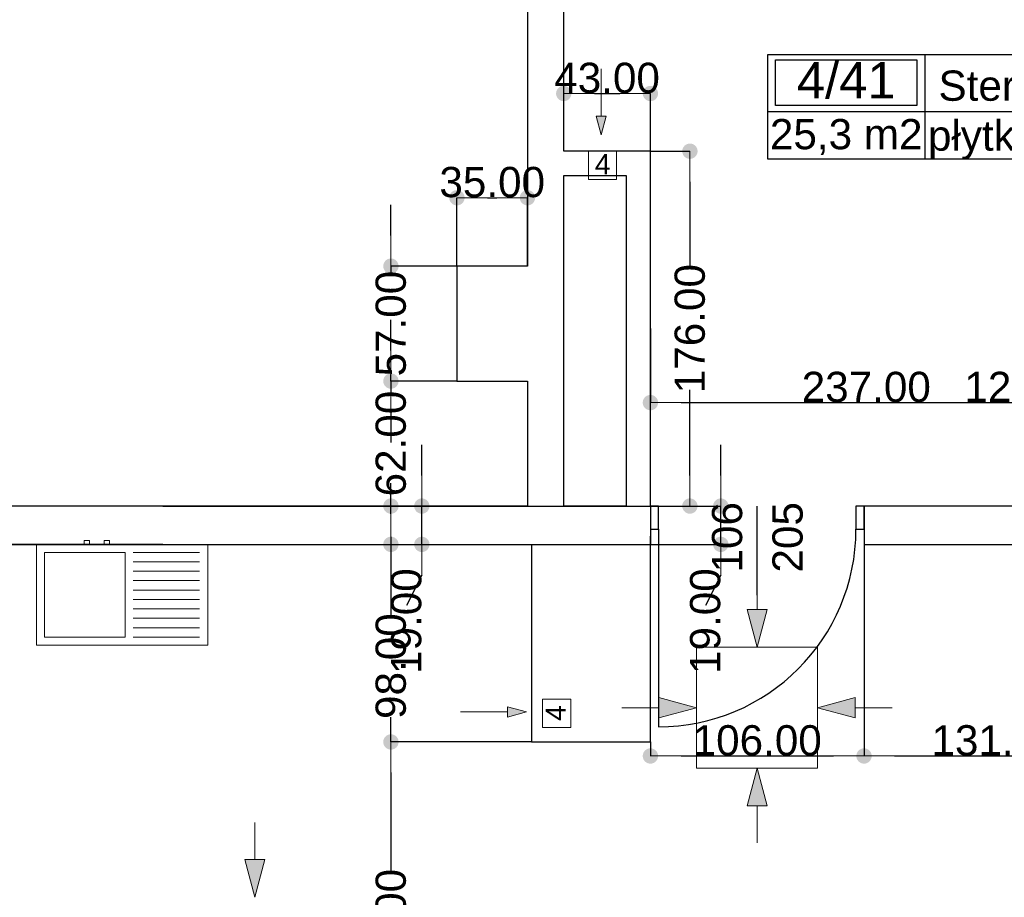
# Model space of a CAD drawing. Header units: millimetres. Extents: x -166872 to -65719, y 14266 to 44345.
# Tile 28 of 65: x -121318 to -116432, y 17689 to 22042. Entities that reach past the tile are written whole.
import ezdxf
from ezdxf.enums import TextEntityAlignment as Align

# ---------------------------------------------------------------- set-up
doc = ezdxf.new("R2010")
doc.units = ezdxf.units.MM
doc.header["$MEASUREMENT"] = 0
for name, color, linetype in [('Drzwi', 7, 'Continuous'), ('Linia', 7, 'Continuous'), ('Obiekt', 7, 'Continuous'), ('Strefa', 7, 'Continuous'), ('Słup', 7, 'Continuous'), ('Tekst', 7, 'Continuous'), ('Wymiary', 63, 'Continuous'), ('Ściana', 7, 'Continuous')]:
    doc.layers.add(name, color=color, linetype=linetype)
doc.styles.add('Arial', font='txt')
doc.dimstyles.new('GENERATED_STYLE__1', dxfattribs={"dimtxt": 150, "dimasz": 152, "dimexe": 0.18, "dimexo": 0, "dimgap": 0.09, "dimtad": 1, "dimtih": 1, "dimtoh": 1, "dimlfac": 0.1, "dimzin": 0, "dimdsep": 46, "dimtxsty": 'Arial', "dimblk": 'ARROWHEAD_11', "dimblk1": 'ARROWHEAD_11', "dimblk2": 'ARROWHEAD_11', "dimcen": 0.09, "dimclrd": 114, "dimclre": 114, "dimclrt": 114, "dimazin": 0, "dimtfac": 1, "dimtdec": 4, "dimtmove": 0, "dimatfit": 3, "dimfxl": 1, "dimtolj": 1, "dimtzin": 0, "dimarcsym": 0})
doc.dimstyles.new('GENERATED_STYLE__2', dxfattribs={"dimtxt": 150, "dimasz": 152, "dimexe": 0.18, "dimexo": 0, "dimgap": 0.09, "dimtad": 1, "dimlfac": 0.1, "dimzin": 0, "dimdsep": 46, "dimtxsty": 'Arial', "dimblk": 'ARROWHEAD_11', "dimblk1": 'ARROWHEAD_11', "dimblk2": 'ARROWHEAD_11', "dimcen": 0.09, "dimclrd": 114, "dimclre": 114, "dimclrt": 114, "dimazin": 0, "dimtfac": 1, "dimtdec": 4, "dimtmove": 0, "dimatfit": 3, "dimfxl": 1, "dimtolj": 1, "dimtzin": 0, "dimarcsym": 0})

# ---------------------------------------------------------------- blocks, each defined once
blk = doc.blocks.new('Sterylizacja_4_41_41', base_point=(-116826.9, 21586.1))
at = {"layer": 'Strefa'}
for p, q in [((-117605.9, 21869), (-115618.7, 21869)), ((-117605.9, 21350.4), (-117605.9, 21869)), ((-117567, 21843.1), (-116865.8, 21843.1)), ((-117567, 21616.8), (-117567, 21843.1)), ((-116865.8, 21843.1), (-116865.8, 21616.8)), ((-116826.9, 21869), (-116826.9, 21350.4)), ((-115618.7, 21869), (-115618.7, 21350.4)), ((-116865.8, 21616.8), (-117567, 21616.8)), ((-117605.9, 21586.1), (-115618.7, 21586.1)), ((-115618.7, 21350.4), (-117605.9, 21350.4))]:
    blk.add_line(p, q, dxfattribs=at)
at = {"layer": 'Strefa', "style": 'Arial'}
for tag, height, p in [('ROOM_NUMBER', 180, (-117216.4, 21741.1)), ('ROOM_NAME', 150, (-116222.8, 21714.5)), ('ROOM_CALC_AREA', 150, (-117216.4, 21474.1)), ('floor_f', 150, (-116222.8, 21467))]:
    blk.add_attdef(tag, text='', height=height, dxfattribs=at).set_placement(p, align=Align.MIDDLE_CENTER)
blk = doc.blocks.new('ARROWHEAD_11')
at = {"color": 0, "linetype": 'Continuous', "lineweight": 0}
blk.add_line((0, 0), (-1, 0), dxfattribs=at)
at = {"color": 0, "linetype": 'Continuous', "lineweight": 0, "const_width": 0.25, "flags": 128}
blk.add_lwpolyline([(-0.125, 0, 1), (0.125, 0, 1)], format="xyb", close=True, dxfattribs=at)
blk = doc.blocks.new('*D6044')
at = {"layer": 'Defpoints', "color": 0}
for p in [(-117128, 19439.3), (-118188, 18459.3), (-117128, 18389.7)]:
    blk.add_point(p, dxfattribs=at)
at = {"layer": 'Wymiary', "color": 114, "lineweight": -2}
for p, q in [((-117128, 19439.3), (-117128, 18389.5)), ((-118188, 18459.3), (-118188, 18389.5)), ((-118036, 18389.7), (-117280, 18389.7))]:
    blk.add_line(p, q, dxfattribs=at)
at = {"layer": 'Wymiary', "color": 114, "lineweight": -2, "xscale": 152, "yscale": 152, "zscale": 152, "rotation": 180}
blk.add_blockref('ARROWHEAD_11', (-118188, 18389.7), dxfattribs=at)
at = {"layer": 'Wymiary', "color": 114, "lineweight": -2, "xscale": 152, "yscale": 152, "zscale": 152}
blk.add_blockref('ARROWHEAD_11', (-117128, 18389.7), dxfattribs=at)
at = {"layer": 'Wymiary', "color": 114, "lineweight": 13, "insert": (-117658, 18466.4), "char_height": 150, "attachment_point": 5, "style": 'Arial'}
blk.add_mtext('\\A1;106.00', dxfattribs=at)
blk = doc.blocks.new('*D6045')
at = {"layer": 'Defpoints', "color": 0}
for p in [(-117128, 19439.3), (-115818, 19439.3), (-115818, 18389.7)]:
    blk.add_point(p, dxfattribs=at)
at = {"layer": 'Wymiary', "color": 114, "lineweight": -2}
for p, q in [((-117128, 19439.3), (-117128, 18389.5)), ((-115818, 19439.3), (-115818, 18389.5)), ((-116976, 18389.7), (-115970, 18389.7))]:
    blk.add_line(p, q, dxfattribs=at)
at = {"layer": 'Wymiary', "color": 114, "lineweight": -2, "xscale": 152, "yscale": 152, "zscale": 152, "rotation": 180}
blk.add_blockref('ARROWHEAD_11', (-117128, 18389.7), dxfattribs=at)
at = {"layer": 'Wymiary', "color": 114, "lineweight": -2, "xscale": 152, "yscale": 152, "zscale": 152}
blk.add_blockref('ARROWHEAD_11', (-115818, 18389.7), dxfattribs=at)
at = {"layer": 'Wymiary', "color": 114, "lineweight": 13, "insert": (-116473, 18466.4), "char_height": 150, "attachment_point": 5, "style": 'Arial'}
blk.add_mtext('\\A1;131.00', dxfattribs=at)
blk = doc.blocks.new('*D6057')
at = {"layer": 'Defpoints', "color": 0}
for p in [(-118188, 20509.3), (-115818, 20142.5), (-115818, 19624.3)]:
    blk.add_point(p, dxfattribs=at)
at = {"layer": 'Wymiary', "color": 114, "lineweight": -2}
for p, q in [((-118188, 20509.3), (-118188, 20142.4)), ((-118036, 20142.5), (-115970, 20142.5)), ((-115818, 19624.3), (-115818, 20142.7))]:
    blk.add_line(p, q, dxfattribs=at)
at = {"layer": 'Wymiary', "color": 114, "lineweight": -2, "xscale": 152, "yscale": 152, "zscale": 152, "rotation": 180}
blk.add_blockref('ARROWHEAD_11', (-118188, 20142.5), dxfattribs=at)
at = {"layer": 'Wymiary', "color": 114, "lineweight": -2, "xscale": 152, "yscale": 152, "zscale": 152}
blk.add_blockref('ARROWHEAD_11', (-115818, 20142.5), dxfattribs=at)
at = {"layer": 'Wymiary', "color": 114, "lineweight": 13, "insert": (-117116.8, 20219.3), "char_height": 150, "attachment_point": 5, "style": 'Arial'}
blk.add_mtext('\\A1;237.00', dxfattribs=at)
blk = doc.blocks.new('*D6058')
at = {"layer": 'Defpoints', "color": 0}
for p in [(-115698, 20142.5), (-115818, 19624.3), (-115698, 19624.3)]:
    blk.add_point(p, dxfattribs=at)
at = {"layer": 'Wymiary', "color": 114, "lineweight": -2}
for p, q in [((-116613.7, 20142.5), (-116122, 20142.5)), ((-116122, 20142.5), (-115970, 20142.5)), ((-115818, 19624.3), (-115818, 20142.7)), ((-115818, 20142.5), (-115698, 20142.5)), ((-115698, 19624.3), (-115698, 20142.7)), ((-115546, 20142.5), (-115394, 20142.5))]:
    blk.add_line(p, q, dxfattribs=at)
at = {"layer": 'Wymiary', "color": 114, "lineweight": -2, "xscale": 152, "yscale": 152, "zscale": 152}
blk.add_blockref('ARROWHEAD_11', (-115818, 20142.5), dxfattribs=at)
at = {"layer": 'Wymiary', "color": 114, "lineweight": -2, "xscale": 152, "yscale": 152, "zscale": 152, "rotation": 180}
blk.add_blockref('ARROWHEAD_11', (-115698, 20142.5), dxfattribs=at)
at = {"layer": 'Wymiary', "color": 114, "lineweight": 13, "insert": (-116367.9, 20219.2), "char_height": 150, "attachment_point": 5, "style": 'Arial'}
blk.add_mtext('\\A1;12.00', dxfattribs=at)
blk = doc.blocks.new('*D6107')
at = {"layer": 'Defpoints', "color": 0}
for p in [(-124946.7, 19439.3), (-120608, 19439.3), (-123328, 16399.3)]:
    blk.add_point(p, dxfattribs=at)
at = {"layer": 'Wymiary', "color": 114, "lineweight": -2}
for p, q in [((-120608, 19439.3), (-124946.9, 19439.3)), ((-124946.7, 19287.3), (-124946.7, 18116.6)), ((-124946.7, 16551.3), (-124946.7, 17494.4)), ((-123328, 16399.3), (-124946.9, 16399.3))]:
    blk.add_line(p, q, dxfattribs=at)
at = {"layer": 'Wymiary', "color": 114, "lineweight": -2, "xscale": 152, "yscale": 152, "zscale": 152}
for p, rotation in [((-124946.7, 19439.3), 90), ((-124946.7, 16399.3), 270)]:
    blk.add_blockref('ARROWHEAD_11', p, dxfattribs=dict(at, rotation=rotation))
at = {"layer": 'Wymiary', "color": 114, "lineweight": 13, "insert": (-124946.7, 17805.5), "char_height": 150, "attachment_point": 5, "rotation": 90, "style": 'Arial'}
blk.add_mtext('\\A1;304.00', dxfattribs=at)
blk = doc.blocks.new('*D6108')
at = {"layer": 'Defpoints', "color": 0}
for p in [(-124793.4, 19629.3), (-120608, 19629.3), (-120608, 19439.3)]:
    blk.add_point(p, dxfattribs=at)
at = {"layer": 'Wymiary', "color": 114, "lineweight": -2}
for p, q in [((-124793.4, 19781.3), (-124793.4, 19933.3)), ((-120608, 19629.3), (-124793.5, 19629.3)), ((-124793.4, 19439.3), (-124793.4, 19629.3)), ((-120608, 19439.3), (-124793.5, 19439.3)), ((-124793.4, 19287.3), (-124870, 19135.3))]:
    blk.add_line(p, q, dxfattribs=at)
at = {"layer": 'Wymiary', "color": 114, "lineweight": -2, "xscale": 152, "yscale": 152, "zscale": 152}
for p, rotation in [((-124793.4, 19629.3), 270), ((-124793.4, 19439.3), 90)]:
    blk.add_blockref('ARROWHEAD_11', p, dxfattribs=dict(at, rotation=rotation))
at = {"layer": 'Wymiary', "color": 114, "lineweight": 13, "insert": (-124870, 19058.6), "char_height": 150, "attachment_point": 5, "rotation": 90, "style": 'Arial'}
blk.add_mtext('\\A1;19.00', dxfattribs=at)
blk = doc.blocks.new('*D6109')
at = {"layer": 'Defpoints', "color": 0}
for p in [(-125358, 26209.3), (-124946.7, 26209.3), (-120608, 19629.3)]:
    blk.add_point(p, dxfattribs=at)
at = {"layer": 'Wymiary', "color": 114, "lineweight": -2}
for p, q in [((-125358, 26209.3), (-124946.5, 26209.3)), ((-124946.7, 26057.3), (-124946.7, 23117.1)), ((-124946.7, 19781.3), (-124946.7, 22493.9)), ((-120608, 19629.3), (-124946.9, 19629.3))]:
    blk.add_line(p, q, dxfattribs=at)
at = {"layer": 'Wymiary', "color": 114, "lineweight": -2, "xscale": 152, "yscale": 152, "zscale": 152}
for p, rotation in [((-124946.7, 26209.3), 90), ((-124946.7, 19629.3), 270)]:
    blk.add_blockref('ARROWHEAD_11', p, dxfattribs=dict(at, rotation=rotation))
at = {"layer": 'Wymiary', "color": 114, "lineweight": 13, "insert": (-124946.7, 22805.5), "char_height": 150, "attachment_point": 5, "rotation": 90, "style": 'Arial'}
blk.add_mtext('\\A1;658.00', dxfattribs=at)
blk = doc.blocks.new('*D6114')
at = {"layer": 'Defpoints', "color": 0}
for p in [(-118798, 21158.6), (-119148, 20819.3), (-118798, 20819.3)]:
    blk.add_point(p, dxfattribs=at)
at = {"layer": 'Wymiary', "color": 114, "lineweight": -2}
for p, q in [((-119148, 20819.3), (-119148, 21158.8)), ((-118996, 21158.6), (-118950, 21158.6)), ((-118798, 20819.3), (-118798, 21158.8))]:
    blk.add_line(p, q, dxfattribs=at)
at = {"layer": 'Wymiary', "color": 114, "lineweight": -2, "xscale": 152, "yscale": 152, "zscale": 152, "rotation": 180}
blk.add_blockref('ARROWHEAD_11', (-119148, 21158.6), dxfattribs=at)
at = {"layer": 'Wymiary', "color": 114, "lineweight": -2, "xscale": 152, "yscale": 152, "zscale": 152}
blk.add_blockref('ARROWHEAD_11', (-118798, 21158.6), dxfattribs=at)
at = {"layer": 'Wymiary', "color": 114, "lineweight": 13, "insert": (-118973, 21235.4), "char_height": 150, "attachment_point": 5, "style": 'Arial'}
blk.add_mtext('\\A1;35.00', dxfattribs=at)
blk = doc.blocks.new('*D6115')
at = {"layer": 'Defpoints', "color": 0}
for p in [(-118188, 21675.5), (-118618, 21389.3), (-118188, 21389.3)]:
    blk.add_point(p, dxfattribs=at)
at = {"layer": 'Wymiary', "color": 114, "lineweight": -2}
for p, q in [((-118618, 21389.3), (-118618, 21675.7)), ((-118466, 21675.5), (-118340, 21675.5)), ((-118188, 21389.3), (-118188, 21675.7))]:
    blk.add_line(p, q, dxfattribs=at)
at = {"layer": 'Wymiary', "color": 114, "lineweight": -2, "xscale": 152, "yscale": 152, "zscale": 152, "rotation": 180}
blk.add_blockref('ARROWHEAD_11', (-118618, 21675.5), dxfattribs=at)
at = {"layer": 'Wymiary', "color": 114, "lineweight": -2, "xscale": 152, "yscale": 152, "zscale": 152}
blk.add_blockref('ARROWHEAD_11', (-118188, 21675.5), dxfattribs=at)
at = {"layer": 'Wymiary', "color": 114, "lineweight": 13, "insert": (-118403, 21752.2), "char_height": 150, "attachment_point": 5, "style": 'Arial'}
blk.add_mtext('\\A1;43.00', dxfattribs=at)
blk = doc.blocks.new('*D6116')
at = {"layer": 'Defpoints', "color": 0}
for p in [(-120608, 19629.3), (-117838.7, 19629.3), (-120608, 19439.3)]:
    blk.add_point(p, dxfattribs=at)
at = {"layer": 'Wymiary', "color": 114, "lineweight": -2}
for p, q in [((-117838.7, 19781.3), (-117838.7, 19933.3)), ((-120608, 19629.3), (-117838.5, 19629.3)), ((-117838.7, 19439.3), (-117838.7, 19629.3)), ((-120608, 19439.3), (-117838.5, 19439.3)), ((-117838.7, 19287.3), (-117915.4, 19135.3))]:
    blk.add_line(p, q, dxfattribs=at)
at = {"layer": 'Wymiary', "color": 114, "lineweight": -2, "xscale": 152, "yscale": 152, "zscale": 152}
for p, rotation in [((-117838.7, 19629.3), 270), ((-117838.7, 19439.3), 90)]:
    blk.add_blockref('ARROWHEAD_11', p, dxfattribs=dict(at, rotation=rotation))
at = {"layer": 'Wymiary', "color": 114, "lineweight": 13, "insert": (-117915.4, 19058.6), "char_height": 150, "attachment_point": 5, "rotation": 90, "style": 'Arial'}
blk.add_mtext('\\A1;19.00', dxfattribs=at)
blk = doc.blocks.new('*D6117')
at = {"layer": 'Defpoints', "color": 0}
for p in [(-118188, 21389.3), (-117992, 21389.3), (-120608, 19629.3)]:
    blk.add_point(p, dxfattribs=at)
at = {"layer": 'Wymiary', "color": 114, "lineweight": -2}
for p, q in [((-118188, 21389.3), (-117991.9, 21389.3)), ((-117992, 21237.3), (-117992, 20813.5)), ((-117992, 19781.3), (-117992, 20205.2)), ((-120608, 19629.3), (-117991.9, 19629.3))]:
    blk.add_line(p, q, dxfattribs=at)
at = {"layer": 'Wymiary', "color": 114, "lineweight": -2, "xscale": 152, "yscale": 152, "zscale": 152}
for p, rotation in [((-117992, 21389.3), 90), ((-117992, 19629.3), 270)]:
    blk.add_blockref('ARROWHEAD_11', p, dxfattribs=dict(at, rotation=rotation))
at = {"layer": 'Wymiary', "color": 114, "lineweight": 13, "insert": (-117992, 20509.3), "char_height": 150, "attachment_point": 5, "rotation": 90, "style": 'Arial'}
blk.add_mtext('\\A1;176.00', dxfattribs=at)
blk = doc.blocks.new('*D6178')
at = {"layer": 'Defpoints', "color": 0}
for p in [(-119475.6, 18459.3), (-118778, 18459.3), (-118708, 16559.3)]:
    blk.add_point(p, dxfattribs=at)
at = {"layer": 'Wymiary', "color": 114, "lineweight": -2}
for p, q in [((-118778, 18459.3), (-119475.8, 18459.3)), ((-119475.6, 18307.3), (-119475.6, 17813.5)), ((-119475.6, 16711.3), (-119475.6, 17205.2)), ((-118708, 16559.3), (-119475.8, 16559.3))]:
    blk.add_line(p, q, dxfattribs=at)
at = {"layer": 'Wymiary', "color": 114, "lineweight": -2, "xscale": 152, "yscale": 152, "zscale": 152}
for p, rotation in [((-119475.6, 18459.3), 90), ((-119475.6, 16559.3), 270)]:
    blk.add_blockref('ARROWHEAD_11', p, dxfattribs=dict(at, rotation=rotation))
at = {"layer": 'Wymiary', "color": 114, "lineweight": 13, "insert": (-119475.6, 17509.3), "char_height": 150, "attachment_point": 5, "rotation": 90, "style": 'Arial'}
blk.add_mtext('\\A1;190.00', dxfattribs=at)
blk = doc.blocks.new('*D6179')
at = {"layer": 'Defpoints', "color": 0}
for p in [(-120608, 19439.3), (-119475.6, 19439.3), (-118778, 18459.3)]:
    blk.add_point(p, dxfattribs=at)
at = {"layer": 'Wymiary', "color": 114, "lineweight": -2}
for p, q in [((-119475.6, 19591.3), (-119475.6, 19743.3)), ((-120608, 19439.3), (-119475.4, 19439.3)), ((-119475.6, 19439.3), (-119475.6, 19088.4)), ((-119475.6, 18459.3), (-119475.6, 18582.6)), ((-118778, 18459.3), (-119475.8, 18459.3)), ((-119475.6, 18307.3), (-119475.6, 18155.3))]:
    blk.add_line(p, q, dxfattribs=at)
at = {"layer": 'Wymiary', "color": 114, "lineweight": -2, "xscale": 152, "yscale": 152, "zscale": 152}
for p, rotation in [((-119475.6, 19439.3), 270), ((-119475.6, 18459.3), 90)]:
    blk.add_blockref('ARROWHEAD_11', p, dxfattribs=dict(at, rotation=rotation))
at = {"layer": 'Wymiary', "color": 114, "lineweight": 13, "insert": (-119475.6, 18835.5), "char_height": 150, "attachment_point": 5, "rotation": 90, "style": 'Arial'}
blk.add_mtext('\\A1;98.00', dxfattribs=at)
blk = doc.blocks.new('*D6180')
at = {"layer": 'Defpoints', "color": 0}
for p in [(-120608, 19629.3), (-119322.2, 19629.3), (-120608, 19439.3)]:
    blk.add_point(p, dxfattribs=at)
at = {"layer": 'Wymiary', "color": 114, "lineweight": -2}
for p, q in [((-119322.2, 19781.3), (-119322.2, 19933.3)), ((-120608, 19629.3), (-119322, 19629.3)), ((-119322.2, 19439.3), (-119322.2, 19629.3)), ((-120608, 19439.3), (-119322, 19439.3)), ((-119322.2, 19287.3), (-119398.9, 19135.3))]:
    blk.add_line(p, q, dxfattribs=at)
at = {"layer": 'Wymiary', "color": 114, "lineweight": -2, "xscale": 152, "yscale": 152, "zscale": 152}
for p, rotation in [((-119322.2, 19629.3), 270), ((-119322.2, 19439.3), 90)]:
    blk.add_blockref('ARROWHEAD_11', p, dxfattribs=dict(at, rotation=rotation))
at = {"layer": 'Wymiary', "color": 114, "lineweight": 13, "insert": (-119398.9, 19058.6), "char_height": 150, "attachment_point": 5, "rotation": 90, "style": 'Arial'}
blk.add_mtext('\\A1;19.00', dxfattribs=at)
blk = doc.blocks.new('*D6181')
at = {"layer": 'Defpoints', "color": 0}
for p in [(-119475.6, 20249.3), (-119148, 20249.3), (-120608, 19629.3)]:
    blk.add_point(p, dxfattribs=at)
at = {"layer": 'Wymiary', "color": 114, "lineweight": -2}
for p, q in [((-119475.6, 20401.3), (-119475.6, 20553.3)), ((-119148, 20249.3), (-119475.8, 20249.3)), ((-119475.6, 20249.3), (-119475.6, 20192.7)), ((-119475.6, 19629.3), (-119475.6, 19686)), ((-120608, 19629.3), (-119475.4, 19629.3)), ((-119475.6, 19477.3), (-119475.6, 19325.3))]:
    blk.add_line(p, q, dxfattribs=at)
at = {"layer": 'Wymiary', "color": 114, "lineweight": -2, "xscale": 152, "yscale": 152, "zscale": 152}
for p, rotation in [((-119475.6, 20249.3), 270), ((-119475.6, 19629.3), 90)]:
    blk.add_blockref('ARROWHEAD_11', p, dxfattribs=dict(at, rotation=rotation))
at = {"layer": 'Wymiary', "color": 114, "lineweight": 13, "insert": (-119475.6, 19939.3), "char_height": 150, "attachment_point": 5, "rotation": 90, "style": 'Arial'}
blk.add_mtext('\\A1;62.00', dxfattribs=at)
blk = doc.blocks.new('*D6182')
at = {"layer": 'Defpoints', "color": 0}
for p in [(-119475.6, 20819.3), (-119148, 20819.3), (-119148, 20249.3)]:
    blk.add_point(p, dxfattribs=at)
at = {"layer": 'Wymiary', "color": 114, "lineweight": -2}
for p, q in [((-119475.6, 20971.3), (-119475.6, 21123.3)), ((-119148, 20819.3), (-119475.8, 20819.3)), ((-119475.6, 20819.3), (-119475.6, 20787.2)), ((-119475.6, 20249.3), (-119475.6, 20281.4)), ((-119148, 20249.3), (-119475.8, 20249.3)), ((-119475.6, 20097.3), (-119475.6, 19945.3))]:
    blk.add_line(p, q, dxfattribs=at)
at = {"layer": 'Wymiary', "color": 114, "lineweight": -2, "xscale": 152, "yscale": 152, "zscale": 152}
for p, rotation in [((-119475.6, 20819.3), 270), ((-119475.6, 20249.3), 90)]:
    blk.add_blockref('ARROWHEAD_11', p, dxfattribs=dict(at, rotation=rotation))
at = {"layer": 'Wymiary', "color": 114, "lineweight": 13, "insert": (-119475.6, 20534.3), "char_height": 150, "attachment_point": 5, "rotation": 90, "style": 'Arial'}
blk.add_mtext('\\A1;57.00', dxfattribs=at)
blk = doc.blocks.new('*D6253')
at = {"layer": 'Defpoints', "color": 0}
for p in [(-67558, 20909.2), (-67558, 15257.7), (-140258, 14639.3)]:
    blk.add_point(p, dxfattribs=at)
at = {"layer": 'Wymiary', "color": 114, "lineweight": -2}
for p, q in [((-67558, 20909.2), (-67558, 15257.6)), ((-140258, 14639.3), (-140258, 15257.9)), ((-140106, 15257.7), (-67710, 15257.7))]:
    blk.add_line(p, q, dxfattribs=at)
at = {"layer": 'Wymiary', "color": 114, "lineweight": -2, "xscale": 152, "yscale": 152, "zscale": 152, "rotation": 180}
blk.add_blockref('ARROWHEAD_11', (-140258, 15257.7), dxfattribs=at)
at = {"layer": 'Wymiary', "color": 114, "lineweight": -2, "xscale": 152, "yscale": 152, "zscale": 152}
blk.add_blockref('ARROWHEAD_11', (-67558, 15257.7), dxfattribs=at)
at = {"layer": 'Wymiary', "color": 114, "lineweight": 13, "insert": (-103908, 15334.4), "char_height": 150, "attachment_point": 5, "style": 'Arial'}
blk.add_mtext('\\A1;7270.01', dxfattribs=at)

msp = doc.modelspace()

# ---------------------------------------------------------------- hatches: boundary and pattern name
at = {"layer": 'Linia', "linetype": 'Continuous', "lineweight": 13}
for points in [[(-118432.421, 21469.955), (-118407.421, 21563.257), (-118457.421, 21563.257)], [(-117658.513, 18929.119), (-117608.264, 19115.655), (-117708.264, 19115.788)], [(-117959.713, 18629.12), (-118146.316, 18679.12), (-118146.316, 18579.12)], [(-117358.913, 18629.12), (-117172.311, 18579.12), (-117172.311, 18679.12)], [(-118803.269, 18608.01), (-118896.57, 18633.01), (-118896.57, 18583.01)], [(-117658.513, 18329.12), (-117708.264, 18142.451), (-117608.264, 18142.584)], [(-120151.507, 17689.012), (-120101.258, 17875.547), (-120201.258, 17875.681)]]:
    msp.add_hatch(color=256, dxfattribs=at).paths.add_polyline_path(points)

# ---------------------------------------------------------------- linework, layer by layer
at = {"layer": 'Drzwi'}
for p, q in [((-118148.019, 19629.32), (-118188.019, 19629.32)), ((-118188.019, 19629.32), (-118188.019, 19514.32)), ((-118188.019, 19629.32), (-118188.019, 19514.32)), ((-118148.019, 19514.32), (-118148.019, 19629.32)), ((-117128.019, 19629.32), (-117168.019, 19629.32)), ((-117168.019, 19629.32), (-117168.019, 19514.32)), ((-117128.019, 19514.32), (-117128.019, 19629.32)), ((-117128.019, 19629.32), (-117128.019, 19514.32)), ((-118188.019, 19514.32), (-118148.019, 19514.32)), ((-118148.019, 19514.32), (-118148.019, 18534.32)), ((-117168.019, 19514.32), (-117128.019, 19514.32))]:
    msp.add_line(p, q, dxfattribs=at)
msp.add_arc((-118148.019, 19514.32), 980, 270, 0, dxfattribs=at)
at = {"layer": 'Linia', "lineweight": 13}
for p, q in [((-118432.421, 21797.647), (-118432.421, 21563.257)), ((-118432.421, 21469.955), (-118457.421, 21563.257)), ((-118457.421, 21563.257), (-118407.421, 21563.257)), ((-118432.421, 21469.955), (-118407.421, 21563.257)), ((-118495.754, 21249.32), (-118495.754, 21389.32)), ((-118495.754, 21389.32), (-118355.754, 21389.32)), ((-118355.754, 21389.32), (-118355.754, 21249.32)), ((-118355.754, 21249.32), (-118495.754, 21249.32)), ((-117658.019, 19299.494), (-117658.264, 19115.722)), ((-117658.513, 18929.119), (-117708.264, 19115.788)), ((-117708.264, 19115.788), (-117608.264, 19115.655)), ((-117658.513, 18929.119), (-117608.264, 19115.655)), ((-117358.913, 18928.72), (-117958.913, 18928.72)), ((-117958.913, 18928.72), (-117958.913, 18329.52)), ((-117358.913, 18329.52), (-117358.913, 18928.72)), ((-118582.634, 18671.343), (-118722.634, 18671.343)), ((-118722.634, 18671.343), (-118722.634, 18531.343)), ((-118582.634, 18531.343), (-118582.634, 18671.343)), ((-117959.713, 18629.12), (-118146.316, 18679.12)), ((-118146.316, 18579.12), (-118146.316, 18679.12)), ((-117358.913, 18629.12), (-117172.311, 18679.12)), ((-117172.311, 18679.12), (-117172.311, 18579.12)), ((-118803.269, 18608.01), (-118896.57, 18633.01)), ((-118896.57, 18583.01), (-118896.57, 18633.01)), ((-118330.088, 18629.12), (-118146.316, 18629.12)), ((-117959.713, 18629.12), (-118146.316, 18579.12)), ((-117358.913, 18629.12), (-117172.311, 18579.12)), ((-116988.538, 18629.12), (-117172.311, 18629.12)), ((-119130.961, 18608.01), (-118896.57, 18608.01)), ((-118803.269, 18608.01), (-118896.57, 18583.01)), ((-118722.634, 18531.343), (-118582.634, 18531.343)), ((-117958.913, 18328.72), (-117358.913, 18328.72)), ((-117658.513, 18329.12), (-117708.264, 18142.451)), ((-117658.513, 18329.12), (-117608.264, 18142.584)), ((-117608.264, 18142.584), (-117708.264, 18142.451)), ((-117658.019, 17958.745), (-117658.264, 18142.518)), ((-120151.013, 18059.386), (-120151.258, 17875.614)), ((-120151.507, 17689.012), (-120201.258, 17875.681)), ((-120201.258, 17875.681), (-120101.258, 17875.547)), ((-120151.507, 17689.012), (-120101.258, 17875.547))]:
    msp.add_line(p, q, dxfattribs=at)
at = {"layer": 'Obiekt'}
msp.add_line((-117658.019, 19187.942), (-117658.019, 19629.32), dxfattribs=at)
at = {"layer": 'Obiekt', "lineweight": 5}
for p, q in [((-120971.362, 19459.32), (-120998.362, 19459.32)), ((-120998.362, 19459.32), (-120998.362, 19439.32)), ((-120971.362, 19439.32), (-120971.362, 19459.32)), ((-120871.362, 19459.32), (-120898.362, 19459.32)), ((-120898.362, 19459.32), (-120898.362, 19439.32)), ((-120871.362, 19439.32), (-120871.362, 19459.32)), ((-121234.862, 19439.32), (-121234.862, 18939.32)), ((-120809.862, 19439.32), (-121234.862, 19439.32)), ((-121194.862, 19399.32), (-121194.862, 18979.32)), ((-120994.862, 19399.32), (-121194.862, 19399.32)), ((-120998.362, 19439.32), (-120971.362, 19439.32)), ((-120794.862, 19399.32), (-120994.862, 19399.32)), ((-120898.362, 19439.32), (-120871.362, 19439.32)), ((-120384.862, 19439.32), (-120809.862, 19439.32)), ((-120794.862, 18979.32), (-120794.862, 19399.32)), ((-120754.862, 19399.32), (-120424.862, 19399.32)), ((-120384.862, 18939.32), (-120384.862, 19439.32)), ((-120754.862, 19352.654), (-120424.862, 19352.654)), ((-120754.862, 19305.987), (-120424.862, 19305.987)), ((-120754.862, 19259.32), (-120424.862, 19259.32)), ((-120754.862, 19212.654), (-120424.862, 19212.654)), ((-120754.862, 19165.987), (-120424.862, 19165.987)), ((-120754.862, 19119.32), (-120424.862, 19119.32)), ((-120754.862, 19072.654), (-120424.862, 19072.654)), ((-120754.862, 19025.987), (-120424.862, 19025.987)), ((-121194.862, 18979.32), (-120794.862, 18979.32)), ((-120754.862, 18979.32), (-120424.862, 18979.32)), ((-121234.862, 18939.32), (-120384.862, 18939.32))]:
    msp.add_line(p, q, dxfattribs=at)
at = {"layer": 'Słup'}
for p, q in [((-118798.019, 20819.32), (-119148.019, 20819.32)), ((-119148.019, 20819.32), (-119148.019, 20249.32)), ((-119148.019, 20249.32), (-118798.019, 20249.32)), ((-118188.019, 19439.32), (-118188.019, 19479.32)), ((-118778.019, 19439.32), (-118778.019, 18459.32)), ((-118188.019, 18459.32), (-118188.019, 19439.32)), ((-118778.019, 18459.32), (-118188.019, 18459.32))]:
    msp.add_line(p, q, dxfattribs=at)
at = {"layer": 'Ściana'}
for p, q in [((-118188.019, 19629.32), (-118188.019, 19514.32)), ((-117128.019, 19629.32), (-117128.019, 19514.32)), ((-118188.019, 19514.32), (-118188.019, 19439.32)), ((-117128.019, 19514.32), (-117128.019, 19439.32))]:
    msp.add_line(p, q, dxfattribs=at)
at = {"layer": 'Ściana', "flags": 128}
for points in [[(-118618.019, 21389.32), (-118618.019, 24229.32)], [(-118798.019, 24169.32), (-118798.019, 20819.32)], [(-118188.019, 21389.32), (-118618.019, 21389.32)], [(-118188.019, 19629.32), (-118188.019, 21389.32)], [(-118618.019, 19629.32), (-118618.019, 21269.32)], [(-118618.019, 21269.32), (-118308.019, 21269.32)], [(-118308.019, 21269.32), (-118308.019, 19629.32)], [(-118798.019, 20249.32), (-118798.019, 19629.32)], [(-118798.019, 19629.32), (-124078.019, 19629.32)], [(-118308.019, 19629.32), (-118618.019, 19629.32)], [(-115818.019, 19629.32), (-117128.019, 19629.32)], [(-123138.019, 19439.32), (-118778.019, 19439.32)], [(-117128.019, 19439.32), (-115818.019, 19439.32)]]:
    msp.add_lwpolyline(points, dxfattribs=at)

# ---------------------------------------------------------------- block references
at = {"layer": 'Strefa'}
ref = msp.add_blockref('Sterylizacja_4_41_41', (-116826.894, 21586.14), dxfattribs=at)
ref.add_attrib('ROOM_NAME', 'Sterylizacja', dxfattribs={"color": 7, "height": 150, "style": 'Arial'}).set_placement((-116222.81, 21714.54), align=Align.MIDDLE_CENTER)
ref.add_attrib('ROOM_NUMBER', '4/41', dxfattribs={"color": 7, "height": 180, "style": 'Arial'}).set_placement((-117216.414, 21741.087), align=Align.MIDDLE_CENTER)
ref.add_attrib('ROOM_CALC_AREA', '25,3 m2', dxfattribs={"color": 7, "height": 150, "style": 'Arial'}).set_placement((-117216.414, 21474.085), align=Align.MIDDLE_CENTER)
ref.add_attrib('floor_f', 'płytki ceram.', dxfattribs={"color": 7, "height": 150, "style": 'Arial'}).set_placement((-116222.81, 21467.04), align=Align.MIDDLE_CENTER)

# ---------------------------------------------------------------- texts
at = {"layer": 'Obiekt', "char_height": 150, "attachment_point": 7, "rotation": 90, "style": 'Arial'}
for s, insert in [('\\A1;{\\fArial|b0|i0|c238|p38;106}', (-117730.55, 19299.494)), ('\\A1;{\\fArial|b0|i0|c238|p38;205}', (-117430.55, 19299.494))]:
    msp.add_mtext(s, dxfattribs=dict(at, insert=insert))
at = {"layer": 'Tekst', "lineweight": 13, "insert": (-118463.697, 21325.035), "char_height": 100, "attachment_point": 4, "style": 'Arial'}
msp.add_mtext('\\A1;{\\fArial|b0|i0|c238|p38;4}', dxfattribs=at)
at = {"layer": 'Tekst', "lineweight": 13, "insert": (-118658.348, 18563.4), "char_height": 100, "attachment_point": 4, "rotation": 90, "style": 'Arial'}
msp.add_mtext('\\A1;{\\fArial|b0|i0|c238|p38;4}', dxfattribs=at)

# ---------------------------------------------------------------- dimensions: what is measured, and where the dimension line sits
at = {"layer": 'Wymiary', "lineweight": 13}
for base, p1, p2, picture, middle in [((-124946.721, 26209.32), (-120608.019, 19629.32), (-125358.019, 26209.32), '*D6109', (-124946.721, 22805.491)), ((-117992.033, 21389.32), (-120608.019, 19629.32), (-118188.019, 21389.32), '*D6117', (-117992.033, 20509.32)), ((-119475.571, 20819.32), (-119148.019, 20249.32), (-119148.019, 20819.32), '*D6182', (-119475.571, 20534.32)), ((-119475.571, 20249.32), (-120608.019, 19629.32), (-119148.019, 20249.32), '*D6181', (-119475.571, 19939.32)), ((-124793.369, 19629.32), (-120608.019, 19439.32), (-120608.019, 19629.32), '*D6108', (-124870.045, 19058.644)), ((-117838.681, 19629.32), (-120608.019, 19439.32), (-120608.019, 19629.32), '*D6116', (-117915.357, 19058.644)), ((-119322.219, 19629.32), (-120608.019, 19439.32), (-120608.019, 19629.32), '*D6180', (-119398.895, 19058.644)), ((-119475.571, 19439.32), (-118778.019, 18459.32), (-120608.019, 19439.32), '*D6179', (-119475.571, 18835.491)), ((-124946.721, 19439.32), (-123328.019, 16399.32), (-120608.019, 19439.32), '*D6107', (-124946.721, 17805.491)), ((-119475.571, 18459.32), (-118708.019, 16559.32), (-118778.019, 18459.32), '*D6178', (-119475.571, 17509.32))]:
    dim = msp.add_linear_dim(base=base, p1=p1, p2=p2, angle=90, dimstyle='GENERATED_STYLE__2', dxfattribs=at)
    dim.commit()
    dim.dimension.update_dxf_attribs({"geometry": picture, "text_midpoint": middle, "dimtype": 128, "text_rotation": 90})
for base, p1, p2, picture, middle in [((-118188.019, 21675.506), (-118618.019, 21389.32), (-118188.019, 21389.32), '*D6115', (-118403.019, 21675.506)), ((-118798.019, 21158.642), (-119148.019, 20819.32), (-118798.019, 20819.32), '*D6114', (-118973.019, 21158.642)), ((-67557.968, 15257.749), (-140258.019, 14639.32), (-67557.968, 20909.241), '*D6253', (-103907.994, 15257.749)), ((-115818.019, 20142.55), (-118188.019, 20509.32), (-115818.019, 19624.32), '*D6057', (-117116.848, 20142.55)), ((-115698.019, 20142.55), (-115818.019, 19624.32), (-115698.019, 19624.32), '*D6058', (-116367.88, 20142.55)), ((-117128.019, 18389.714), (-118188.019, 18459.32), (-117128.019, 19439.32), '*D6044', (-117658.019, 18389.714)), ((-115818.019, 18389.714), (-117128.019, 19439.32), (-115818.019, 19439.32), '*D6045', (-116473.019, 18389.714))]:
    dim = msp.add_linear_dim(base=base, p1=p1, p2=p2, dimstyle='GENERATED_STYLE__1', dxfattribs=at)
    dim.commit()
    dim.dimension.update_dxf_attribs({"geometry": picture, "text_midpoint": middle, "dimtype": 128})

doc.saveas('drawing.dxf')
